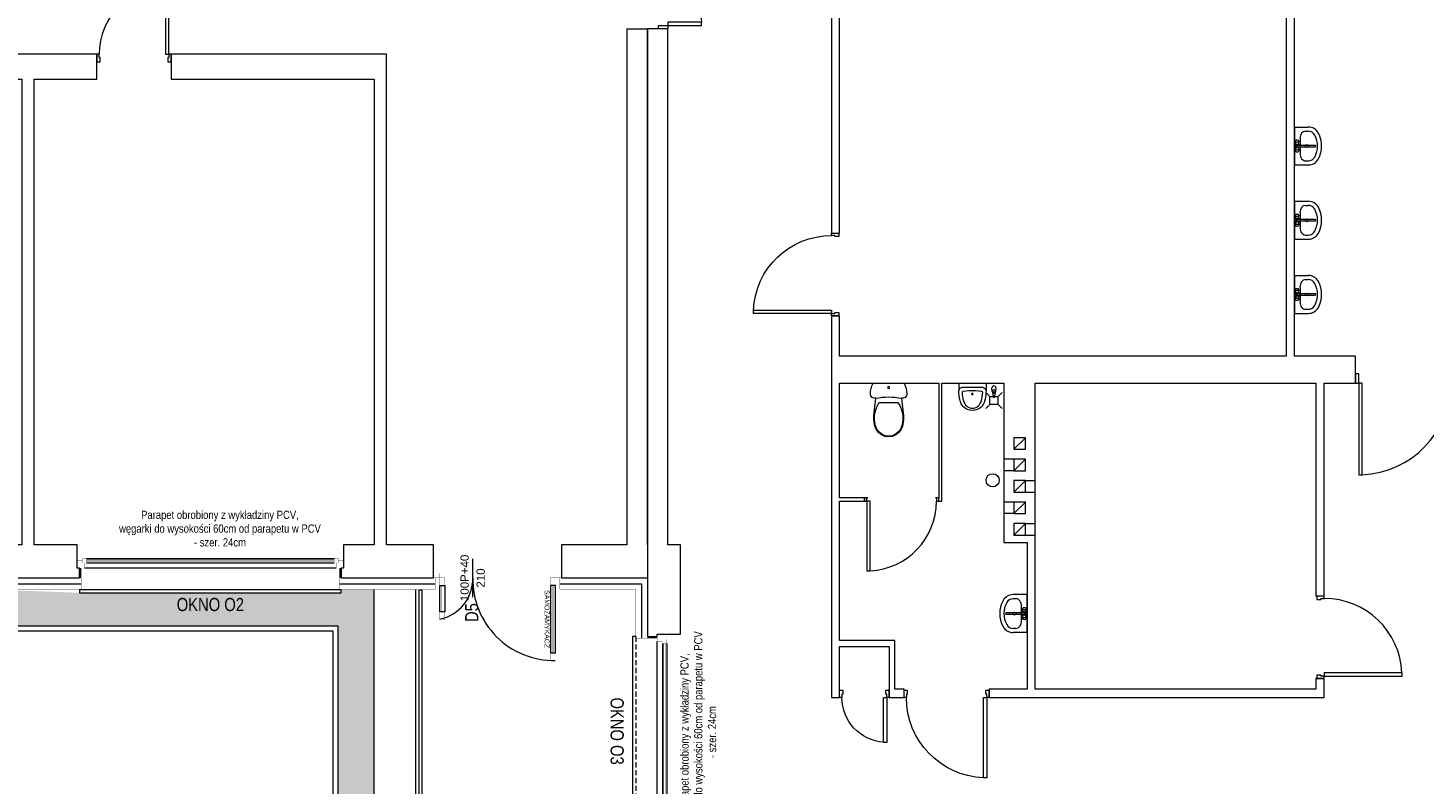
# Model space of a CAD drawing. Header units: millimetres. Extents: x 18880 to 99371, y -5529 to 27899.
# Tile 101 of 158: x 28945 to 30637, y 16128 to 17045. Entities that reach past the tile are written whole.
import ezdxf

# ---------------------------------------------------------------- set-up
doc = ezdxf.new("R2010")
doc.units = ezdxf.units.MM
doc.set_wipeout_variables(frame=1)
doc.linetypes.add('DASHED', pattern=[19.05, 12.7, -6.35])
for name, color, linetype, lineweight in [('AA_HATCH', 252, 'Continuous', 0), ('AA_IZOLACJA', 251, 'Continuous', 0), ('AA_OPIS', 2, 'Continuous', 0), ('AA_WIDOK', 254, 'Continuous', 0), ('AP wymiary', 40, 'Continuous', 0), ('Drzwi ArchiCAD_Nr_Pióra__1', 7, 'Continuous', 13), ('Drzwi ArchiCAD_Nr_Pióra__23', 4, 'Continuous', 20), ('Drzwi ArchiCAD_Nr_Pióra__3', 4, 'Continuous', 18), ('inwentaryzacja_wyposazenie_sanitarne_Nr_pióra__1', 7, 'Continuous', 13), ('K_SCIANY', 90, 'Continuous', 20), ('Konstrukcja - Słupy_Nr_Pióra__1', 7, 'Continuous', 13)]:
    doc.layers.add(name, color=color, linetype=linetype, lineweight=lineweight)
for name, color, linetype in [('Drzwi ArchiCAD', 7, 'Continuous'), ('inwentaryzacja_wyposazenie_sanitarne', 7, 'Continuous'), ('Konstrukcja - Słupy', 7, 'Continuous'), ('Okna ArchiCADa', 7, 'Continuous')]:
    doc.layers.add(name, color=color, linetype=linetype)
doc.styles.add('ARIAL', font='arial.ttf')
doc.styles.add('Arial Narrow', font='txt')
doc.linetypes.add('STYROPIAN', pattern='A,0.000141,[1,styropian.shx,S=1,R=0,X=0,Y=0],-14.102004', length=14.102145)

# ---------------------------------------------------------------- blocks, each defined once
blk = doc.blocks.new('D1 Drzwi proste 12_57')
at = {"layer": 'Drzwi ArchiCAD_Nr_Pióra__1', "linetype": 'Continuous'}
for p, q in [((-500, 0), (-500, -90)), ((500, 0), (500, -90))]:
    blk.add_line(p, q, dxfattribs=at)
at = {"layer": 'Drzwi ArchiCAD_Nr_Pióra__23', "linetype": 'Continuous'}
for p, q in [((-472, 0), (-500, 0)), ((-500, 0), (-500, -90)), ((-472, -40), (-472, 0)), ((500, 0), (472, 0)), ((472, 0), (472, -40)), ((500, -90), (500, 0)), ((-500, -90), (-460, -90)), ((-460, -40), (-472, -40)), ((-460, -90), (-460, -40)), ((472, -40), (460, -40)), ((460, -40), (460, -90)), ((460, -90), (500, -90))]:
    blk.add_line(p, q, dxfattribs=at)
at = {"layer": 'Drzwi ArchiCAD_Nr_Pióra__3', "linetype": 'Continuous'}
for p, q in [((472, 944), (432, 944)), ((432, 944), (432, 0)), ((472, 0), (472, 944)), ((432, 0), (472, 0))]:
    blk.add_line(p, q, dxfattribs=at)
blk.add_arc((472, 0), 944, 92.4285, 180, dxfattribs=at)
blk = doc.blocks.new('D1 Drzwi proste 12_58')
at = {"layer": 'Drzwi ArchiCAD_Nr_Pióra__1', "linetype": 'Continuous'}
for p, q in [((-300, 0), (-300, -90)), ((300, 0), (300, -90))]:
    blk.add_line(p, q, dxfattribs=at)
at = {"layer": 'Drzwi ArchiCAD_Nr_Pióra__23', "linetype": 'Continuous'}
for p, q in [((-272, 0), (-300, 0)), ((-300, 0), (-300, -90)), ((-272, -40), (-272, 0)), ((300, 0), (272, 0)), ((272, 0), (272, -40)), ((300, -90), (300, 0)), ((-300, -90), (-260, -90)), ((-260, -40), (-272, -40)), ((-260, -90), (-260, -40)), ((272, -40), (260, -40)), ((260, -40), (260, -90)), ((260, -90), (300, -90))]:
    blk.add_line(p, q, dxfattribs=at)
at = {"layer": 'Drzwi ArchiCAD_Nr_Pióra__3', "linetype": 'Continuous'}
for p, q in [((272, 544), (232, 544)), ((232, 544), (232, 0)), ((272, 0), (272, 544)), ((232, 0), (272, 0))]:
    blk.add_line(p, q, dxfattribs=at)
blk.add_arc((272, 0), 544, 94.2167, 180, dxfattribs=at)
blk = doc.blocks.new('D1 Drzwi proste 12_59')
at = {"layer": 'Drzwi ArchiCAD_Nr_Pióra__1', "linetype": 'Continuous'}
for p, q in [((-515, 0), (-515, -90)), ((515, 0), (515, -90))]:
    blk.add_line(p, q, dxfattribs=at)
at = {"layer": 'Drzwi ArchiCAD_Nr_Pióra__23', "linetype": 'Continuous'}
for p, q in [((-487, 0), (-515, 0)), ((-515, 0), (-515, -90)), ((-487, -40), (-487, 0)), ((515, 0), (487, 0)), ((487, 0), (487, -40)), ((515, -90), (515, 0)), ((-515, -90), (-475, -90)), ((-475, -40), (-487, -40)), ((-475, -90), (-475, -40)), ((487, -40), (475, -40)), ((475, -40), (475, -90)), ((475, -90), (515, -90))]:
    blk.add_line(p, q, dxfattribs=at)
at = {"layer": 'Drzwi ArchiCAD_Nr_Pióra__3', "linetype": 'Continuous'}
for p, q in [((487, 974), (447, 974)), ((447, 974), (447, 0)), ((487, 0), (487, 974)), ((447, 0), (487, 0))]:
    blk.add_line(p, q, dxfattribs=at)
blk.add_arc((487, 0), 974, 92.3537, 180, dxfattribs=at)
blk = doc.blocks.new('D1 Drzwi proste 12_60')
at = {"layer": 'Drzwi ArchiCAD_Nr_Pióra__1', "linetype": 'Continuous'}
for p, q in [((-500, 0), (-500, -90)), ((500, 0), (500, -90))]:
    blk.add_line(p, q, dxfattribs=at)
at = {"layer": 'Drzwi ArchiCAD_Nr_Pióra__23', "linetype": 'Continuous'}
for p, q in [((-472, 0), (-500, 0)), ((-500, 0), (-500, -90)), ((-472, -40), (-472, 0)), ((500, 0), (472, 0)), ((472, 0), (472, -40)), ((500, -90), (500, 0)), ((-500, -90), (-460, -90)), ((-460, -40), (-472, -40)), ((-460, -90), (-460, -40)), ((472, -40), (460, -40)), ((460, -40), (460, -90)), ((460, -90), (500, -90))]:
    blk.add_line(p, q, dxfattribs=at)
at = {"layer": 'Drzwi ArchiCAD_Nr_Pióra__3', "linetype": 'Continuous'}
for p, q in [((472, 944), (432, 944)), ((432, 944), (432, 0)), ((472, 0), (472, 944)), ((432, 0), (472, 0))]:
    blk.add_line(p, q, dxfattribs=at)
blk.add_arc((472, 0), 944, 92.4285, 180, dxfattribs=at)
blk = doc.blocks.new('D2 Asymetryczne 12_12')
at = {"layer": 'Drzwi ArchiCAD_Nr_Pióra__1', "linetype": 'Continuous'}
for p, q in [((-795, 0), (-795, -115)), ((795, 0), (795, -115))]:
    blk.add_line(p, q, dxfattribs=at)
at = {"layer": 'Drzwi ArchiCAD_Nr_Pióra__23', "linetype": 'Continuous'}
for p, q in [((-755, 0), (-795, 0)), ((-795, 0), (-795, -115)), ((-755, -115), (-755, 0)), ((795, 0), (755, 0)), ((755, 0), (755, -115)), ((795, -115), (795, 0)), ((-795, -115), (-755, -115)), ((755, -115), (795, -115))]:
    blk.add_line(p, q, dxfattribs=at)
at = {"layer": 'Drzwi ArchiCAD_Nr_Pióra__3', "linetype": 'Continuous'}
for p, q in [((755, 1102.3), (715, 1102.3)), ((715, 1102.3), (715, 0)), ((755, 0), (755, 1102.3)), ((-755, 0), (-755, 407.7)), ((-755, 407.7), (-715, 407.7)), ((-715, 407.7), (-715, 0)), ((-715, 0), (-755, 0)), ((715, 0), (755, 0))]:
    blk.add_line(p, q, dxfattribs=at)
for centre, radius, start, end in [((755, 0), 1102.3, 92.07822, 180), ((-755, 0), 407.7, 0, 84.39657)]:
    blk.add_arc(centre, radius, start, end, dxfattribs=at)
blk = doc.blocks.new('Puste drzwi')
at = {"layer": 'Drzwi ArchiCAD_Nr_Pióra__1', "linetype": 'Continuous'}
for p, q in [((-795, 0), (-795, -250)), ((795, 0), (795, -250))]:
    blk.add_line(p, q, dxfattribs=at)
blk = doc.blocks.new('D1 Drzwi proste 12_65')
at = {"layer": 'Drzwi ArchiCAD_Nr_Pióra__1', "linetype": 'Continuous'}
for p, q in [((-450, 0), (-450, -90)), ((450, 0), (450, -90))]:
    blk.add_line(p, q, dxfattribs=at)
at = {"layer": 'Drzwi ArchiCAD_Nr_Pióra__23', "linetype": 'Continuous'}
for p, q in [((-422, 0), (-450, 0)), ((-450, 0), (-450, -90)), ((-422, -40), (-422, 0)), ((450, 0), (422, 0)), ((422, 0), (422, -40)), ((450, -90), (450, 0)), ((-450, -90), (-410, -90)), ((-410, -40), (-422, -40)), ((-410, -90), (-410, -40)), ((422, -40), (410, -40)), ((410, -40), (410, -90)), ((410, -90), (450, -90))]:
    blk.add_line(p, q, dxfattribs=at)
at = {"layer": 'Drzwi ArchiCAD_Nr_Pióra__3', "linetype": 'Continuous'}
for p, q in [((422, 844), (382, 844)), ((382, 844), (382, 0)), ((422, 0), (422, 844)), ((382, 0), (422, 0))]:
    blk.add_line(p, q, dxfattribs=at)
blk.add_arc((422, 0), 844, 92.7165, 180, dxfattribs=at)
blk = doc.blocks.new('D2 Asymetryczne 12_18')
at = {"layer": 'Drzwi ArchiCAD_Nr_Pióra__1', "linetype": 'Continuous'}
for p, q in [((-980, 0), (-980, -115)), ((980, 0), (980, -115))]:
    blk.add_line(p, q, dxfattribs=at)
at = {"layer": 'Drzwi ArchiCAD_Nr_Pióra__23', "linetype": 'Continuous'}
for p, q in [((-940, 0), (-980, 0)), ((-980, 0), (-980, -115)), ((-940, -115), (-940, 0)), ((980, 0), (940, 0)), ((940, 0), (940, -115)), ((980, -115), (980, 0)), ((-980, -115), (-940, -115)), ((940, -115), (980, -115))]:
    blk.add_line(p, q, dxfattribs=at)
at = {"layer": 'Drzwi ArchiCAD_Nr_Pióra__3', "linetype": 'Continuous'}
for p, q in [((940, 1109.2), (900, 1109.2)), ((900, 1109.2), (900, 0)), ((940, 0), (940, 1109.2)), ((-940, 0), (-940, 770.8)), ((-940, 770.8), (-900, 770.8)), ((-900, 770.8), (-900, 0)), ((-900, 0), (-940, 0)), ((900, 0), (940, 0))]:
    blk.add_line(p, q, dxfattribs=at)
for centre, radius, start, end in [((940, 0), 1109.2, 92.06531, 180), ((-940, 0), 770.8, 0, 87.02935)]:
    blk.add_arc(centre, radius, start, end, dxfattribs=at)
blk = doc.blocks.new('D1 Drzwi proste 12_127')
at = {"layer": 'Drzwi ArchiCAD_Nr_Pióra__1', "linetype": 'Continuous'}
for p, q in [((-450, 0), (-450, -40)), ((450, 0), (450, -40))]:
    blk.add_line(p, q, dxfattribs=at)
at = {"layer": 'Drzwi ArchiCAD_Nr_Pióra__23', "linetype": 'Continuous'}
for p, q in [((-422, 0), (-450, 0)), ((-450, 0), (-450, -40)), ((-422, -40), (-422, 0)), ((450, 0), (422, 0)), ((422, 0), (422, -40)), ((450, -40), (450, 0)), ((-450, -40), (-410, -40)), ((-410, -40), (-422, -40)), ((422, -40), (410, -40)), ((410, -40), (450, -40))]:
    blk.add_line(p, q, dxfattribs=at)
at = {"layer": 'Drzwi ArchiCAD_Nr_Pióra__3', "linetype": 'Continuous'}
for p, q in [((422, 844), (382, 844)), ((382, 844), (382, 0)), ((422, 0), (422, 844)), ((382, 0), (422, 0))]:
    blk.add_line(p, q, dxfattribs=at)
blk.add_arc((422, 0), 844, 92.7165, 180, dxfattribs=at)
blk = doc.blocks.new('Słup_97_2', base_point=(269675, -102096))
at = {"layer": 'Konstrukcja - Słupy_Nr_Pióra__1', "linetype": 'Continuous'}
blk.add_line((269605, -102166), (269745, -102026), dxfattribs=at)
at = {"layer": 'Konstrukcja - Słupy_Nr_Pióra__1', "linetype": 'Continuous', "flags": 128}
blk.add_lwpolyline([(269605, -102166), (269745, -102166), (269745, -102026), (269605, -102026)], close=True, dxfattribs=at)
blk = doc.blocks.new('Słup_98_2', base_point=(269675, -102356))
at = {"layer": 'Konstrukcja - Słupy_Nr_Pióra__1', "linetype": 'Continuous'}
blk.add_line((269605, -102426), (269745, -102286), dxfattribs=at)
at = {"layer": 'Konstrukcja - Słupy_Nr_Pióra__1', "linetype": 'Continuous', "flags": 128}
blk.add_lwpolyline([(269605, -102426), (269745, -102426), (269745, -102286), (269605, -102286)], close=True, dxfattribs=at)
blk = doc.blocks.new('Słup_99_2', base_point=(269675, -102616))
at = {"layer": 'Konstrukcja - Słupy_Nr_Pióra__1', "linetype": 'Continuous'}
blk.add_line((269605, -102686), (269745, -102546), dxfattribs=at)
at = {"layer": 'Konstrukcja - Słupy_Nr_Pióra__1', "linetype": 'Continuous', "flags": 128}
blk.add_lwpolyline([(269605, -102686), (269745, -102686), (269745, -102546), (269605, -102546)], close=True, dxfattribs=at)
blk = doc.blocks.new('Słup_100_2', base_point=(269675, -102876))
at = {"layer": 'Konstrukcja - Słupy_Nr_Pióra__1', "linetype": 'Continuous'}
blk.add_line((269605, -102946), (269745, -102806), dxfattribs=at)
at = {"layer": 'Konstrukcja - Słupy_Nr_Pióra__1', "linetype": 'Continuous', "flags": 128}
blk.add_lwpolyline([(269605, -102946), (269745, -102946), (269745, -102806), (269605, -102806)], close=True, dxfattribs=at)
blk = doc.blocks.new('Słup_101_2', base_point=(269675, -103136))
at = {"layer": 'Konstrukcja - Słupy_Nr_Pióra__1', "linetype": 'Continuous'}
blk.add_line((269605, -103206), (269745, -103066), dxfattribs=at)
at = {"layer": 'Konstrukcja - Słupy_Nr_Pióra__1', "linetype": 'Continuous', "flags": 128}
blk.add_lwpolyline([(269605, -103206), (269745, -103206), (269745, -103066), (269605, -103066)], close=True, dxfattribs=at)
blk = doc.blocks.new('Umywalka 01 12_13')
at = {"layer": 'inwentaryzacja_wyposazenie_sanitarne_Nr_pióra__1', "linetype": 'Continuous'}
for p, q in [((-230, 0), (-230, -168)), ((230, 0), (-230, 0)), ((230, 0), (230, -168)), ((-180, -134), (-180, -168)), ((-91, -68), (-91, -68)), ((91, -68), (-91, -68)), ((-69, -23), (-70, -29)), ((-70, -29), (-70, -36)), ((-70, -36), (-69, -43)), ((-68, -17), (-69, -23)), ((-69, -43), (-68, -48)), ((-66, -14), (-68, -17)), ((-68, -48), (-66, -51)), ((-60, -10), (-66, -14)), ((-60, -55), (-66, -51)), ((-58, -9), (-60, -10)), ((-60, -55), (-58, -57)), ((-55, -10), (-58, -9)), ((-20, -21), (-58, -9)), ((-20, -45), (-58, -57)), ((-58, -57), (-55, -55)), ((-52, -14), (-55, -10)), ((-55, -55), (-52, -51)), ((-50, -21), (-52, -14)), ((-52, -51), (-50, -45)), ((-50, -29), (-50, -21)), ((-50, -37), (-50, -29)), ((-50, -45), (-50, -37)), ((-8, -31), (-8, -252)), ((8, -252), (8, -31)), ((20, -21), (58, -9)), ((20, -45), (58, -57)), ((52, -14), (50, -21)), ((50, -21), (50, -29)), ((50, -29), (50, -37)), ((50, -37), (50, -45)), ((50, -45), (52, -51)), ((55, -10), (52, -14)), ((52, -51), (55, -55)), ((58, -9), (55, -10)), ((55, -55), (58, -57)), ((60, -10), (58, -9)), ((58, -57), (60, -55)), ((60, -10), (66, -14)), ((60, -55), (66, -51)), ((68, -17), (66, -14)), ((66, -51), (68, -48)), ((69, -23), (68, -17)), ((68, -48), (69, -43)), ((70, -29), (69, -23)), ((69, -43), (70, -36)), ((70, -36), (70, -29)), ((180, -134), (180, -168))]:
    blk.add_line(p, q, dxfattribs=at)
blk.add_circle((0, -152), 17.5, dxfattribs=at)
for centre, radius, start, end in [((-91, -168), 139, 180, 241.5254), ((-91, -168), 88.9, 180, 241.5254), ((0, -33), 30, 27.9765, 152.0235), ((0, -33), 30, 207.9765, 254.7747), ((0, -33), 16.8, 298.0549, 241.9451), ((0, -33), 8, 10, 170), ((0, -33), 30, 285.2253, 332.0235), ((91, -168), 88.9, 298.4746, 0), ((91, -168), 139, 298.4746, 0), ((0, 0), 330, 241.5254, 298.4746), ((0, 0), 280, 241.5254, 298.4746), ((0, -252), 7.88, 180, 0)]:
    blk.add_arc(centre, radius, start, end, dxfattribs=at)
for centre, major_axis, start_param, end_param in [((-91, -134), (88.9, 0), 1.570796, 3.141593), ((91, -134), (-88.9, 0), 3.141593, 4.712389)]:
    blk.add_ellipse(centre, major_axis=major_axis, ratio=0.750558, start_param=start_param, end_param=end_param, dxfattribs=at)
blk = doc.blocks.new('Pisuar 01 12_4')
at = {"layer": 'inwentaryzacja_wyposazenie_sanitarne_Nr_pióra__1', "linetype": 'Continuous'}
for p, q in [((0, 330), (0, 306)), ((0, 330), (330, 330)), ((0, 306), (0, 283)), ((0, 283), (0, 279)), ((0, 279), (0, 246)), ((0, 243), (1, 249)), ((0, 246), (0, 243)), ((0, 243), (1, 218)), ((1, 249), (4, 256)), ((1, 218), (2, 200)), ((2, 200), (3, 191)), ((3, 191), (7, 165)), ((4, 256), (9, 262)), ((9, 262), (14, 267)), ((14, 267), (21, 272)), ((21, 272), (29, 275)), ((29, 275), (37, 278)), ((37, 278), (46, 280)), ((40, 222), (41, 224)), ((40, 219), (40, 222)), ((41, 201), (40, 219)), ((41, 224), (43, 227)), ((42, 193), (41, 201)), ((45, 168), (42, 193)), ((43, 227), (46, 228)), ((46, 280), (56, 280)), ((46, 228), (49, 230)), ((49, 230), (53, 231)), ((53, 231), (90, 235)), ((56, 280), (274, 280)), ((90, 235), (127, 238)), ((127, 238), (138, 238)), ((138, 238), (192, 238)), ((192, 238), (203, 238)), ((203, 238), (240, 235)), ((240, 235), (278, 231)), ((274, 280), (284, 280)), ((278, 231), (281, 230)), ((281, 230), (284, 228)), ((284, 280), (293, 278)), ((284, 228), (287, 227)), ((288, 193), (285, 168)), ((287, 227), (289, 224)), ((289, 201), (288, 193)), ((289, 224), (290, 222)), ((290, 219), (289, 201)), ((290, 222), (290, 219)), ((293, 278), (301, 275)), ((301, 275), (309, 272)), ((309, 272), (316, 267)), ((316, 267), (322, 262)), ((322, 262), (326, 256)), ((324, 165), (327, 191)), ((326, 256), (329, 249)), ((327, 191), (328, 200)), ((328, 200), (329, 218)), ((329, 249), (330, 243)), ((329, 218), (330, 243)), ((330, 330), (330, 287)), ((330, 287), (330, 279)), ((330, 279), (330, 246)), ((330, 246), (330, 243)), ((7, 165), (11, 139)), ((11, 139), (18, 113)), ((18, 113), (23, 98)), ((23, 98), (30, 82)), ((30, 82), (38, 68)), ((38, 68), (48, 54)), ((50, 143), (45, 168)), ((48, 54), (60, 40)), ((56, 119), (50, 143)), ((60, 105), (56, 119)), ((66, 92), (60, 105)), ((60, 40), (81, 23)), ((74, 80), (66, 92)), ((82, 67), (74, 80)), ((81, 23), (106, 11)), ((92, 57), (82, 67)), ((107, 44), (92, 57)), ((106, 11), (135, 3)), ((124, 36), (107, 44)), ((144, 30), (124, 36)), ((135, 3), (165, 0)), ((165, 28), (144, 30)), ((186, 30), (165, 28)), ((165, 0), (195, 3)), ((206, 36), (186, 30)), ((195, 3), (224, 11)), ((223, 44), (206, 36)), ((238, 57), (223, 44)), ((224, 11), (249, 23)), ((248, 67), (238, 57)), ((257, 80), (248, 67)), ((249, 23), (270, 40)), ((264, 92), (257, 80)), ((270, 105), (264, 92)), ((274, 119), (270, 105)), ((270, 40), (282, 54)), ((280, 143), (274, 119)), ((285, 168), (280, 143)), ((282, 54), (292, 68)), ((292, 68), (301, 82)), ((301, 82), (307, 98)), ((307, 98), (313, 113)), ((313, 113), (319, 139)), ((319, 139), (324, 165))]:
    blk.add_line(p, q, dxfattribs=at)
blk.add_ellipse((166, 201), major_axis=(9.27, 0), ratio=0.93164, dxfattribs=at)
blk = doc.blocks.new('WC DP 12_8')
at = {"layer": 'inwentaryzacja_wyposazenie_sanitarne_Nr_pióra__1', "linetype": 'Continuous'}
for p, q in [((2, 554), (0, 520)), ((0, 520), (5, 498)), ((8, 587), (2, 554)), ((18, 619), (8, 587)), ((31, 650), (18, 619)), ((409, 650), (31, 650)), ((422, 619), (409, 650)), ((432, 587), (422, 619)), ((438, 554), (432, 587)), ((435, 498), (440, 520)), ((440, 520), (438, 554)), ((5, 498), (20, 479)), ((20, 479), (40, 469)), ((40, 469), (64, 469)), ((64, 469), (41, 257)), ((68, 341), (56, 299)), ((86, 381), (68, 341)), ((107, 419), (86, 381)), ((333, 419), (107, 419)), ((354, 381), (333, 419)), ((372, 341), (354, 381)), ((384, 299), (372, 341)), ((399, 257), (376, 469)), ((376, 469), (400, 469)), ((400, 469), (420, 479)), ((420, 479), (435, 498)), ((41, 257), (39, 215)), ((39, 215), (44, 173)), ((44, 173), (54, 132)), ((49, 256), (47, 215)), ((47, 215), (52, 174)), ((56, 299), (49, 256)), ((52, 174), (62, 134)), ((378, 134), (388, 174)), ((391, 256), (384, 299)), ((386, 132), (396, 173)), ((388, 174), (393, 215)), ((393, 215), (391, 256)), ((396, 173), (401, 215)), ((401, 215), (399, 257)), ((54, 132), (70, 92)), ((62, 134), (78, 96)), ((70, 92), (97, 54)), ((78, 96), (102, 60)), ((97, 54), (132, 25)), ((102, 60), (136, 32)), ((132, 25), (174, 6)), ((136, 32), (176, 14)), ((174, 6), (220, 0)), ((176, 14), (220, 8)), ((220, 8), (264, 14)), ((220, 0), (266, 6)), ((264, 14), (304, 32)), ((266, 6), (308, 25)), ((304, 32), (338, 60)), ((308, 25), (343, 54)), ((338, 60), (362, 96)), ((343, 54), (370, 92)), ((362, 96), (378, 134)), ((370, 92), (386, 132))]:
    blk.add_line(p, q, dxfattribs=at)
blk.add_ellipse((220, 600), major_axis=(12.2, 0), ratio=0.9963, dxfattribs=at)
blk.add_ellipse((220, -298), major_axis=(785, 0), ratio=0.9963, start_param=1.370375, end_param=1.771221, dxfattribs=at)
blk = doc.blocks.new('Umywalka 01 12_12')
at = {"layer": 'inwentaryzacja_wyposazenie_sanitarne_Nr_pióra__1', "linetype": 'Continuous'}
for p, q in [((-230, 0), (-230, -168)), ((230, 0), (-230, 0)), ((230, 0), (230, -168)), ((-180, -134), (-180, -168)), ((-91, -68), (-91, -68)), ((91, -68), (-91, -68)), ((-69, -23), (-70, -29)), ((-70, -29), (-70, -36)), ((-70, -36), (-69, -43)), ((-68, -17), (-69, -23)), ((-69, -43), (-68, -48)), ((-66, -14), (-68, -17)), ((-68, -48), (-66, -51)), ((-60, -10), (-66, -14)), ((-60, -55), (-66, -51)), ((-58, -9), (-60, -10)), ((-60, -55), (-58, -57)), ((-55, -10), (-58, -9)), ((-20, -21), (-58, -9)), ((-20, -45), (-58, -57)), ((-58, -57), (-55, -55)), ((-52, -14), (-55, -10)), ((-55, -55), (-52, -51)), ((-50, -21), (-52, -14)), ((-52, -51), (-50, -45)), ((-50, -29), (-50, -21)), ((-50, -37), (-50, -29)), ((-50, -45), (-50, -37)), ((-8, -31), (-8, -252)), ((8, -252), (8, -31)), ((20, -21), (58, -9)), ((20, -45), (58, -57)), ((52, -14), (50, -21)), ((50, -21), (50, -29)), ((50, -29), (50, -37)), ((50, -37), (50, -45)), ((50, -45), (52, -51)), ((55, -10), (52, -14)), ((52, -51), (55, -55)), ((58, -9), (55, -10)), ((55, -55), (58, -57)), ((60, -10), (58, -9)), ((58, -57), (60, -55)), ((60, -10), (66, -14)), ((60, -55), (66, -51)), ((68, -17), (66, -14)), ((66, -51), (68, -48)), ((69, -23), (68, -17)), ((68, -48), (69, -43)), ((70, -29), (69, -23)), ((69, -43), (70, -36)), ((70, -36), (70, -29)), ((180, -134), (180, -168))]:
    blk.add_line(p, q, dxfattribs=at)
blk.add_circle((0, -152), 17.5, dxfattribs=at)
for centre, radius, start, end in [((-91, -168), 139, 180, 241.5254), ((-91, -168), 88.9, 180, 241.5254), ((0, -33), 30, 27.9765, 152.0235), ((0, -33), 30, 207.9765, 254.7747), ((0, -33), 16.8, 298.0549, 241.9451), ((0, -33), 8, 10, 170), ((0, -33), 30, 285.2253, 332.0235), ((91, -168), 88.9, 298.4746, 0), ((91, -168), 139, 298.4746, 0), ((0, 0), 330, 241.5254, 298.4746), ((0, 0), 280, 241.5254, 298.4746), ((0, -252), 7.88, 180, 0)]:
    blk.add_arc(centre, radius, start, end, dxfattribs=at)
for centre, major_axis, start_param, end_param in [((-91, -134), (88.9, 0), 1.570796, 3.141593), ((91, -134), (-88.9, 0), 3.141593, 4.712389)]:
    blk.add_ellipse(centre, major_axis=major_axis, ratio=0.750558, start_param=start_param, end_param=end_param, dxfattribs=at)
blk = doc.blocks.new('Kran 12')
at = {"layer": 'inwentaryzacja_wyposazenie_sanitarne_Nr_pióra__1', "linetype": 'Continuous'}
for p, q in [((-21, -42), (-25, 0)), ((21, -42), (25, 0)), ((-18, -51), (-11, -104)), ((-14, -40), (-14, -25)), ((-14, -25), (14, -25)), ((11, -104), (18, -51)), ((14, -25), (14, -40))]:
    blk.add_line(p, q, dxfattribs=at)
for centre, radius, start, end in [((0, 0), 25, 0, 180), ((0, -40), 21.1, 185.1696, 354.8304), ((0, -40), 13.6, 180, 0), ((0, -103), 11.2, 187.1389, 352.8611)]:
    blk.add_arc(centre, radius, start, end, dxfattribs=at)
blk = doc.blocks.new('O1 rozwierane 12_80')
at = {"layer": 'AA_WIDOK', "color": 4}
blk.add_lwpolyline([(1585, 260), (1585, 300), (-1585, 300), (-1585, 260)], dxfattribs=at)
at = {"layer": 'AA_WIDOK', "linetype": 'DASHED', "ltscale": 0.5}
blk.add_lwpolyline([(1585, 260), (-1585, 260)], dxfattribs=at)
at = {"layer": 'AA_WIDOK', "color": 4, "const_width": 3}
for points in [[(-1615, -90), (-1615, 0)], [(1615, 0), (1615, -90)]]:
    blk.add_lwpolyline(points, dxfattribs=at)
at = {"color": 4}
blk.add_wipeout([(-1500, -115), (-1500, -65), (-1525, -65), (-1525, 0), (1525, 0), (1525, -65), (1500, -65), (1500, -115)], dxfattribs=at).dxf.layer = 'AA_WIDOK'
at = {"layer": 'AA_IZOLACJA', "linetype": 'STYROPIAN', "ltscale": 0.2}
for points in [[(-1575, 120), (-1575, 0)], [(1575, 120), (1575, 0)]]:
    blk.add_lwpolyline(points, dxfattribs=at)
at = {"layer": 'AA_WIDOK', "const_width": 3}
for points in [[(-1565, 260), (-1565, 0)], [(1565, 260), (1565, 0)]]:
    blk.add_lwpolyline(points, dxfattribs=at)
at = {"layer": 'AA_WIDOK', "color": 4, "const_width": 3}
for points in [[(-1615, 0), (-1525, 0)], [(-1525, 0), (-1525, -65)], [(1525, -65), (1525, 0)], [(1525, 0), (1615, 0)], [(-1550, -90), (-1615, -90)], [(-1525, -65), (-1550, -65)], [(-1550, -65), (-1550, -90)], [(-1550, -65), (-1500, -65)], [(-1550, -115), (-1550, -65)], [(-1500, -115), (-1550, -115)], [(-1500, -65), (-1500, -115)], [(1500, -80), (-1500, -80)], [(1500, -90), (-1500, -90)], [(1500, -100), (-1500, -100)], [(1500, -115), (1500, -65)], [(1500, -65), (1550, -65)], [(1550, -115), (1500, -115)], [(1550, -65), (1525, -65)], [(1550, -90), (1550, -65)], [(1550, -65), (1550, -115)], [(1615, -90), (1550, -90)]]:
    blk.add_lwpolyline(points, dxfattribs=at)
at = {"layer": 'AA_WIDOK', "color": 4}
for points in [[(-1525, 0), (1525, 0)], [(1500, -65), (-1500, -65)], [(1500, -115), (-1500, -115)], [(1500, -115), (-1500, -115)]]:
    blk.add_lwpolyline(points, dxfattribs=at)
blk = doc.blocks.new('rqvewvr')
at = {"layer": 'AA_WIDOK', "color": 4}
blk.add_lwpolyline([(-35, 237), (-39, 237), (-39, 3), (-35, 3)], dxfattribs=at)
at = {"layer": 'AA_WIDOK', "linetype": 'DASHED', "ltscale": 0.5}
blk.add_lwpolyline([(-35, 237), (-35, 3)], dxfattribs=at)
at = {"layer": 'AA_WIDOK', "color": 4, "const_width": 0.3}
for points in [[(-9, 240), (0, 240)], [(0, 0), (-9, 0)]]:
    blk.add_lwpolyline(points, dxfattribs=at)
at = {"color": 4}
blk.add_wipeout([(2.5, 11.5), (-2.5, 11.5), (-2.5, 9), (-9, 9), (-9, 231), (-2.5, 231), (-2.5, 228.5), (2.5, 228.5)], dxfattribs=at).dxf.layer = 'AA_WIDOK'
at = {"layer": 'AA_IZOLACJA', "linetype": 'STYROPIAN', "ltscale": 0.2}
for points in [[(-21, 236), (-9, 236)], [(-21, 4), (-9, 4)]]:
    blk.add_lwpolyline(points, dxfattribs=at)
at = {"layer": 'AA_WIDOK', "color": 4, "const_width": 0.3}
for points in [[(-9, 231), (-9, 240)], [(0, 240), (0, 233.5)], [(-2.5, 231), (-9, 231)], [(0, 233.5), (-2.5, 233.5)], [(-2.5, 233.5), (-2.5, 231)], [(-2.5, 228.5), (-2.5, 233.5)], [(-2.5, 233.5), (2.5, 233.5)], [(2.5, 228.5), (-2.5, 228.5)], [(-1, 228.5), (-1, 11.5)], [(0, 228.5), (0, 11.5)], [(1, 228.5), (1, 11.5)], [(2.5, 233.5), (2.5, 228.5)], [(-9, 0), (-9, 9)], [(-9, 9), (-2.5, 9)], [(-2.5, 6.5), (-2.5, 11.5)], [(-2.5, 11.5), (2.5, 11.5)], [(-2.5, 9), (-2.5, 6.5)], [(-2.5, 6.5), (0, 6.5)], [(2.5, 6.5), (-2.5, 6.5)], [(0, 6.5), (0, 0)], [(2.5, 11.5), (2.5, 6.5)]]:
    blk.add_lwpolyline(points, dxfattribs=at)
at = {"layer": 'AA_WIDOK', "const_width": 0.3}
for points in [[(-35, 235), (-9, 235)], [(-35, 5), (-9, 5)]]:
    blk.add_lwpolyline(points, dxfattribs=at)
at = {"layer": 'AA_WIDOK', "color": 4}
for points in [[(-9, 9), (-9, 231)], [(-2.5, 228.5), (-2.5, 11.5)], [(2.5, 228.5), (2.5, 11.5)], [(2.5, 228.5), (2.5, 11.5)]]:
    blk.add_lwpolyline(points, dxfattribs=at)
blk = doc.blocks.new('wgw')
at = {"layer": 'AA_WIDOK', "color": 4, "const_width": 0.3}
for points in [[(-6, 155), (-6, 147.5), (0, 147.5), (0, 155)], [(0, 147.5), (9, 147.5), (9, 141.5), (0, 141.5)], [(9, 144), (91, 144), (91, 145), (9, 145)], [(91, 147.5), (100, 147.5), (100, 141.5), (91, 141.5)], [(-6, 0), (-6, 7.5), (0, 7.5), (0, 0)], [(0, 7.5), (9, 7.5), (9, 13.5), (0, 13.5)], [(9, 11), (41, 11), (41, 10), (9, 10)], [(41, 7.5), (50, 7.5), (50, 13.5), (41, 13.5)]]:
    blk.add_lwpolyline(points, close=True, dxfattribs=at)
at = {"layer": 'AA_WIDOK', "const_width": 0.3}
for points in [[(14, 153), (0, 153)], [(14, 2), (0, 2)]]:
    blk.add_lwpolyline(points, dxfattribs=at)
at = {"layer": 'AA_WIDOK', "color": 4}
for points in [[(9, 141.5), (91, 141.5), (91, 147.5), (9, 147.5)], [(9, 13.5), (41, 13.5), (41, 7.5), (9, 7.5)]]:
    blk.add_lwpolyline(points, close=True, dxfattribs=at)
for centre, radius, start, end in [((1.9, 145.6), 98.1, 268.9003, 1.0997), ((1, -2.5), 50, 11.5023, 91.1781)]:
    blk.add_arc(centre, radius, start, end, dxfattribs=at)

msp = doc.modelspace()

# ---------------------------------------------------------------- hatches: boundary and pattern name
at = {"layer": 'AA_HATCH'}
h = msp.add_hatch(dxfattribs=at)
h.set_pattern_fill('AR-CONC', color=256, scale=0.1)
h.paths.add_polyline_path([(29365.01574, 16364.37583), (29325.01574, 16364.37583), (29325.01574, 16360.37583), (29008.01574, 16360.37583), (28899.01574, 16364.30375), (28899.01574, 16360.37583), (28582.01574, 16360.37583), (28466.01574, 16364.30803), (28466.01574, 16360.37583), (28149.01574, 16360.37583), (28057.01574, 16364.37583), (28057.01574, 17043.37583), (28053.01574, 17043.37583), (28053.01574, 17277.37583), (28057.01574, 17329.37583), (28010.01574, 17329.37583), (28010.01574, 17325.37583), (27693.01574, 17325.37583), (27559.01574, 17329.317), (27559.01574, 17325.37583), (27242.01574, 17325.37583), (27097.01574, 17329.3214), (27097.01574, 17325.37583), (26780.01574, 17325.37583), (26638.01574, 17329.32027), (26638.01574, 17325.37583), (26321.01574, 17325.37583), (26220.01574, 17329.15153), (26220.01574, 17285.37583), (28013.01574, 17285.37583), (28013.01574, 16320.37583), (29321.01574, 16320.37583), (29321.01574, 15409.37583), (29365.01574, 15409.37583)])

# ---------------------------------------------------------------- linework, layer by layer
at = {"layer": 'AA_IZOLACJA', "linetype": 'STYROPIAN', "ltscale": 1.4}
for points in [[(28897.01574, 16371.37583), (29010.01574, 16371.37583)], [(29323.01574, 16371.37583), (29439.01574, 16371.37583)], [(29590.01574, 16371.37583), (29689.01574, 16371.37583), (29689.01574, 16305.37583)]]:
    msp.add_lwpolyline(points, dxfattribs=at)
at = {"layer": 'AA_OPIS', "linetype": 'Continuous'}
msp.add_line((29484.51574, 16355.1759), (29484.51574, 16401.57575), dxfattribs=at)
at = {"layer": 'AA_WIDOK'}
for p, q in [((29365.01574, 15403.37583), (29365.01574, 16364.37583)), ((29415.01574, 16364.37583), (29415.01574, 15403.37583))]:
    msp.add_line(p, q, dxfattribs=at)
at = {"layer": 'AA_WIDOK', "const_width": 0.3}
for points in [[(28897.01574, 16364.37583), (29010.01574, 16364.37583)], [(29323.01574, 16364.37583), (29439.01574, 16364.37583)], [(29590.01574, 16364.37583), (29682.01574, 16364.37583), (29682.01574, 16305.37583)]]:
    msp.add_lwpolyline(points, dxfattribs=at)
at = {"layer": 'AP wymiary'}
msp.add_lwpolyline([(29419.01574, 15383.37583), (29423.01574, 15383.37583), (29423.01574, 16363.37583), (29419.01574, 16363.37583)], close=True, dxfattribs=at)
at = {"layer": 'K_SCIANY'}
for points in [[(29929.01574, 16796.37583), (29929.01574, 17203.37583), (30016.51574, 17203.37583), (30016.51574, 17222.37583), (30016.51574, 17231.37583), (30019.51574, 17231.37583), (30019.51574, 17243.37583), (29883.01574, 17243.37583), (29883.01574, 17231.37583), (29886.01574, 17231.37583), (29886.01574, 17222.37583), (29886.01574, 17203.37583), (29919.01574, 17203.37583), (29919.01574, 16796.37583), (29928.01574, 16796.37583)], [(28701.01574, 17013.37583), (28701.01574, 17004.37583), (28701.01574, 16983.37583), (28938.01574, 16983.37583), (28938.01574, 16418.37583), (28902.01574, 16418.37583), (28902.01574, 16399.37583), (28902.01574, 16390.37583), (28899.01574, 16390.37583), (28899.01574, 16378.37583), (29008.01574, 16378.37583), (29008.01574, 16390.37583), (29005.01574, 16390.37583), (29005.01574, 16399.37583), (29005.01574, 16418.37583), (28953.01574, 16418.37583), (28953.01574, 16983.37583), (29029.01574, 16983.37583), (29029.01574, 17004.37583), (29029.01574, 17013.37583)], [(29119.01574, 16983.37583), (29365.01574, 16983.37583), (29365.01574, 16418.37583), (29328.01574, 16418.37583), (29328.01574, 16399.37583), (29328.01574, 16390.37583), (29325.01574, 16390.37583), (29325.01574, 16378.37583), (29437.01574, 16378.37583), (29437.01574, 16390.37583), (29437.01574, 16390.37583), (29437.01574, 16397.37583), (29437.01574, 16418.37583), (29380.01574, 16418.37583), (29380.01574, 17013.37583), (29119.01574, 17013.37583), (29119.01574, 17004.37583)]]:
    msp.add_lwpolyline(points, close=True, dxfattribs=at)
for points in [[(30470.01574, 17203.37583), (30470.01574, 16647.37583)], [(30480.01574, 16647.37583), (30480.01574, 17203.37583)], [(29671.01574, 17044.37583), (29671.01574, 16418.37583), (29592.01574, 16418.37583), (29592.01574, 16397.37583), (29592.01574, 16390.37583), (29592.01574, 16390.37583), (29592.01574, 16378.37583), (29696.01574, 16378.37583)], [(29696.01574, 16378.37583), (29696.01574, 16307.37583), (29708.01574, 16307.37583), (29708.01574, 16310.37583), (29717.01574, 16310.37583), (29736.01574, 16310.37583), (29736.01574, 16378.37583), (29736.01574, 16418.37583), (29721.01574, 16418.37583), (29721.01574, 17044.37583)], [(29709.51574, 17044.37583), (29696.01574, 17044.37583)], [(29696.01574, 17044.37583), (29696.01574, 16418.37583)], [(29696.01574, 16418.37583), (29696.01574, 17044.37583)], [(29721.01574, 17044.37583), (29709.51574, 17044.37583)], [(29919.01574, 16696.37583), (29928.01574, 16696.37583)], [(29919.01574, 16696.37583), (29919.01574, 16233.37583)], [(29928.01574, 16696.37583), (29929.01574, 16696.37583)], [(29929.01574, 16647.37583), (29929.01574, 16696.37583)], [(30470.01574, 16647.37583), (29929.01574, 16647.37583)], [(30554.01574, 16647.37583), (30480.01574, 16647.37583)], [(30554.01574, 16625.87583), (30554.01574, 16647.37583)], [(29929.01574, 16475.37583), (29929.01574, 16614.37583)], [(29929.01574, 16614.37583), (30049.01574, 16614.37583)], [(30049.01574, 16614.37583), (30049.01574, 16475.37583)], [(30053.01574, 16614.37583), (30128.01574, 16614.37583)], [(30053.01574, 16471.37583), (30053.01574, 16614.37583)], [(30128.01574, 16614.37583), (30128.01574, 16421.37583)], [(30166.01574, 16421.37583), (30166.01574, 16614.37583)], [(30166.01574, 16614.37583), (30506.01574, 16614.37583)], [(30506.01574, 16614.37583), (30506.01574, 16356.37583)], [(30516.01574, 16356.37583), (30516.01574, 16614.37583)], [(30516.01574, 16614.37583), (30554.01574, 16614.37583)], [(30554.01574, 16614.37583), (30554.01574, 16625.87583)], [(30110.97286, 16598.52051), (30106.12064, 16603.37274)], [(30110.97286, 16588.52051), (30110.97286, 16598.52051)], [(30110.97286, 16598.52051), (30120.97286, 16598.52051)], [(30120.97286, 16598.52051), (30125.82509, 16603.37274)], [(30120.97286, 16588.52051), (30120.97286, 16598.52051)], [(30110.97286, 16588.52051), (30106.12064, 16583.66828)], [(30120.97286, 16588.52051), (30110.97286, 16588.52051)], [(30120.97286, 16588.52051), (30125.82509, 16583.66828)], [(30140.01574, 16522.37583), (30128.01574, 16522.37583)], [(30140.01574, 16508.37583), (30128.01574, 16508.37583)], [(30154.01574, 16496.37583), (30166.01574, 16496.37583)], [(30154.01574, 16482.37583), (30166.01574, 16482.37583)], [(29959.01574, 16475.37583), (29929.01574, 16475.37583)], [(29929.01574, 16302.37583), (29929.01574, 16471.37583)], [(29929.01574, 16471.37583), (29959.01574, 16471.37583)], [(29959.01574, 16471.37583), (29959.01574, 16475.37583)], [(30049.01574, 16471.37583), (30049.01574, 16475.37583)], [(30049.01574, 16471.37583), (30053.01574, 16471.37583)], [(30140.01574, 16470.37583), (30128.01574, 16470.37583)], [(30140.01574, 16456.37583), (30128.01574, 16456.37583)], [(30154.01574, 16444.37583), (30166.01574, 16444.37583)], [(30154.01574, 16430.37583), (30166.01574, 16430.37583)], [(29696.01574, 16418.37583), (29696.01574, 16378.37583)], [(30128.01574, 16421.37583), (30156.01574, 16421.37583)], [(30156.01574, 16421.37583), (30156.01574, 16243.37583)], [(30166.01574, 16243.37583), (30166.01574, 16421.37583)], [(30507.01574, 16356.37583), (30506.01574, 16356.37583)], [(30516.01574, 16356.37583), (30507.01574, 16356.37583)], [(29996.01574, 16302.37583), (29929.01574, 16302.37583)], [(29929.01574, 16243.37583), (29929.01574, 16295.37583)], [(29929.01574, 16295.37583), (29989.01574, 16295.37583)], [(29989.01574, 16295.37583), (29989.01574, 16243.37583)], [(29996.01574, 16243.37583), (29996.01574, 16302.37583)], [(29929.01574, 16242.37583), (29929.01574, 16243.37583)], [(29929.01574, 16233.37583), (29929.01574, 16242.37583)], [(29989.01574, 16242.37583), (29989.01574, 16243.37583)], [(29989.01574, 16233.37583), (29989.01574, 16242.37583)], [(30007.01574, 16243.37583), (29996.01574, 16243.37583)], [(30007.01574, 16242.37583), (30007.01574, 16243.37583)], [(30007.01574, 16233.37583), (30007.01574, 16242.37583)], [(30110.01574, 16242.37583), (30110.01574, 16243.37583)], [(30156.01574, 16243.37583), (30110.01574, 16243.37583)], [(30110.01574, 16233.37583), (30110.01574, 16242.37583)], [(30506.01574, 16243.37583), (30166.01574, 16243.37583)], [(30507.01574, 16256.37583), (30506.01574, 16256.37583)], [(30506.01574, 16256.37583), (30506.01574, 16243.37583)], [(30516.01574, 16256.37583), (30507.01574, 16256.37583)], [(30516.01574, 16233.37583), (30516.01574, 16256.37583)], [(29919.01574, 16233.37583), (29929.01574, 16233.37583)], [(29989.01574, 16233.37583), (30007.01574, 16233.37583)], [(30110.01574, 16233.37583), (30516.01574, 16233.37583)]]:
    msp.add_lwpolyline(points, dxfattribs=at)
msp.add_circle((30114.39474, 16496.76835), 8, dxfattribs=at)

# ---------------------------------------------------------------- block references
at = {"layer": 'AA_HATCH', "rotation": 270}
msp.add_blockref('wgw', (29437.01574, 16378.37583), dxfattribs=at)
at = {"layer": 'Drzwi ArchiCAD', "linetype": 'Continuous', "yscale": 0.1, "zscale": 0.1}
for name, p, xscale, rotation in [('Puste drzwi', (29671.01574, 17123.87583), 0.1, 90), ('D2 Asymetryczne 12_12', (29721.01574, 17123.87583), -0.1, 270), ('D1 Drzwi proste 12_57', (29919.01574, 16746.37583), -0.1, 90), ('D2 Asymetryczne 12_18', (30652.01574, 16614.37583), 0.1, 180), ('D1 Drzwi proste 12_127', (30004.01574, 16471.37583), 0.1, 180), ('D1 Drzwi proste 12_60', (30516.01574, 16306.37583), 0.1, 270), ('D1 Drzwi proste 12_58', (29959.01574, 16233.37583), -0.1, 180), ('D1 Drzwi proste 12_59', (30058.51574, 16233.37583), -0.1, 180)]:
    msp.add_blockref(name, p, dxfattribs=dict(at, xscale=xscale, rotation=rotation))
at = {"layer": 'Drzwi ArchiCAD', "linetype": 'Continuous', "xscale": 0.1, "yscale": 0.1, "zscale": 0.1}
msp.add_blockref('D1 Drzwi proste 12_65', (29074.01574, 17013.37583), dxfattribs=at)
at = {"layer": 'inwentaryzacja_wyposazenie_sanitarne', "linetype": 'Continuous', "xscale": 0.1, "yscale": 0.1, "zscale": 0.1}
for name, p, rotation in [('Umywalka 01 12_13', (30480.01574, 16902.13392), 90), ('Umywalka 01 12_13', (30480.01574, 16812.13392), 90), ('Umywalka 01 12_13', (30480.01574, 16722.13392), 90), ('Umywalka 01 12_12', (30156.01574, 16335.15215), 270)]:
    msp.add_blockref(name, p, dxfattribs=dict(at, rotation=rotation))
at = {"layer": 'inwentaryzacja_wyposazenie_sanitarne', "linetype": 'Continuous', "yscale": 0.1, "zscale": 0.1}
for name, p, xscale in [('WC DP 12_8', (30010.37994, 16549.37583), -0.1), ('Pisuar 01 12_4', (30106.3715, 16581.35583), -0.1), ('Kran 12', (30115.97286, 16608.79099), 0.1)]:
    msp.add_blockref(name, p, dxfattribs=dict(at, xscale=xscale))
at = {"layer": 'Konstrukcja - Słupy', "xscale": 0.1, "yscale": 0.1, "zscale": 0.1}
for name, p in [('Słup_97_2', (30147.01574, 16541.37583)), ('Słup_98_2', (30147.01574, 16515.37583)), ('Słup_99_2', (30147.01574, 16489.37583)), ('Słup_100_2', (30147.01574, 16463.37583)), ('Słup_101_2', (30147.01574, 16437.37583))]:
    msp.add_blockref(name, p, dxfattribs=at)

# ---------------------------------------------------------------- texts
at = {"layer": 'AA_OPIS', "linetype": 'Continuous', "attachment_point": 8, "style": 'ARIAL'}
for s, insert, char_height, rotation in [('100P+40', (29479.7257, 16378.44405), 10, 90), ('210', (29499.1579, 16378.31992), 10, 90), ('SAMOZAMYKACZ', (29571.36562, 16328.51979), 6, 270)]:
    msp.add_mtext(s, dxfattribs=dict(at, insert=insert, char_height=char_height, rotation=rotation))
at = {"layer": 'AA_OPIS'}
for s, insert, char_height, width, attachment_point, rotation, style in [('{\\W0.8;D5}', (29475.16114, 16336.35964), 16, 44.2663591, 2, 90, 'ARIAL'), ('\\pxqc;{\\fArial Narrow|b0|i0|c238|p34;\\C2;Parapet obrobiony z wykładziny PCV,\\Pwęgarki do wysokości 60cm od parapetu w PCV\\P- szer. 24cm}', (29736.03835, 16041.43607), 10, 299.9998938, 1, 90, 'Arial Narrow'), ('{\\W0.8;OKNO O3}', (29667.41258, 16192.6108), 16, 300, 2, 270, 'ARIAL')]:
    msp.add_mtext(s, dxfattribs=dict(at, insert=insert, char_height=char_height, width=width, attachment_point=attachment_point, rotation=rotation, style=style))

# ---------------------------------------------------------------- next in the draw order: block references
msp.add_blockref('rqvewvr', (29717.01574, 16070.37583))
at = {"layer": 'Okna ArchiCADa', "linetype": 'Continuous', "xscale": 0.1, "yscale": 0.1, "zscale": 0.1, "rotation": 180}
msp.add_blockref('O1 rozwierane 12_80', (29166.51574, 16390.37583), dxfattribs=at)

# ---------------------------------------------------------------- next in the draw order: linework, layer by layer
at = {"layer": 'AA_HATCH'}
for points in [[(26220.01574, 17285.37583), (28013.01574, 17285.37583), (28013.01574, 16320.37583), (29321.01574, 16320.37583), (29321.01574, 15409.37583), (29365.01574, 15409.37583)], [(26220.01574, 17279.37583), (28007.01574, 17279.37583), (28007.01574, 16314.37583), (29315.01574, 16314.37583), (29315.01574, 15403.37583), (29365.01574, 15403.37583)]]:
    msp.add_lwpolyline(points, dxfattribs=at)

# ---------------------------------------------------------------- next in the draw order: texts
at = {"layer": 'AA_OPIS'}
for s, insert, char_height, width, attachment_point, style in [('\\pxqc;{\\fArial Narrow|b0|i0|c238|p34;\\C2;Parapet obrobiony z wykładziny PCV,\\Pwęgarki do wysokości 60cm od parapetu w PCV\\P- szer. 24cm}', (29028.12537, 16459.89072), 10, 299.9998938, 1, 'Arial Narrow'), ('{\\W0.8;OKNO O2}', (29166.51574, 16354.13515), 16, 300, 2, 'ARIAL')]:
    msp.add_mtext(s, dxfattribs=dict(at, insert=insert, char_height=char_height, width=width, attachment_point=attachment_point, style=style))

doc.saveas('drawing.dxf')
